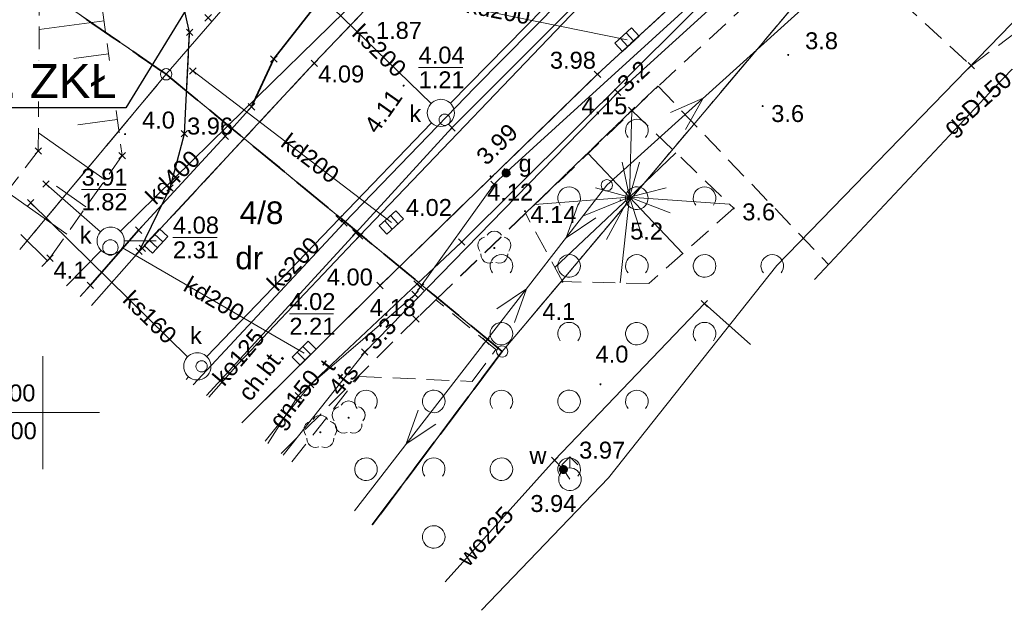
# Model space of a CAD drawing. Header units: millimetres. Extents: x 5469773 to 5470145, y 5911834 to 5911972.
# Tile 3 of 12: x 5469899 to 5469943, y 5911841 to 5911867. Entities that reach past the tile are written whole.
import ezdxf
from ezdxf import colors
from ezdxf.entities.mleader import LeaderData, LeaderLine
from ezdxf.enums import TextEntityAlignment as Align
from ezdxf.math import Vec2, Vec3

# ---------------------------------------------------------------- set-up
doc = ezdxf.new("R2010")
doc.units = ezdxf.units.MM
for name, pattern in [('PRZER1-1', [1, 0.5, -0.5]), ('PRZER2-1', [1.5, 1, -0.5]), ('PRZER3-1', [2, 1.5, -0.5]), ('PRZER3-2', [2.5, 1.5, -1])]:
    doc.linetypes.add(name, pattern=pattern)
for name, color, linetype, lineweight in [('_PROelCAD_ODNOSNIKI_SZCZEGOL', 7, 'Continuous', 13), ('GEPPGO', 8, 'Continuous', 18), ('GESDZI', 8, 'Continuous', 18), ('GESDZI_O', 86, 'Continuous', 18), ('GESJOB', 8, 'Continuous', 35), ('GESKKL', 8, 'Continuous', 18), ('GESUZY', 86, 'Continuous', 18), ('GESUZY_O', 8, 'Continuous', 18), ('GSLKRW', 8, 'Continuous', 25), ('GSPPRB', 8, 'Continuous', 20), ('GSPRDL', 8, 'Continuous', 18), ('GSPWPN', 8, 'Continuous', 13), ('GSPWPN_O', 8, 'Continuous', 13), ('GSPWPS', 8, 'Continuous', 13), ('GSPWPS_O', 8, 'Continuous', 13), ('GSSKOA', 8, 'Continuous', 18), ('GSSKOD', 8, 'Continuous', 18), ('GSSKOD_O', 8, 'Continuous', 18), ('GSSZAD', 8, 'Continuous', 18), ('GSSZSN', 8, 'Continuous', 18), ('GULEPR', 8, 'Continuous', 18), ('GULGPR', 8, 'Continuous', 18), ('GULGPR_O', 8, 'Continuous', 18), ('GULKPR', 8, 'Continuous', 18), ('GULKPR_O', 8, 'Continuous', 18), ('GULLOB', 8, 'Continuous', 35), ('GULTPR', 8, 'Continuous', 18), ('GULTPR_O', 8, 'Continuous', 18), ('GULWPR', 8, 'Continuous', 18), ('GULWPR_O', 8, 'Continuous', 18), ('GUPGZA', 8, 'Continuous', 18), ('GUPGZA_O', 8, 'Continuous', 18), ('GUPISN', 8, 'Continuous', 18), ('GUPIWZ', 8, 'Continuous', 18), ('GUPKKS', 8, 'Continuous', 18), ('GUPPRZ_O', 8, 'Continuous', 18), ('GUPWDT', 8, 'Continuous', 18), ('GUPWZA', 8, 'Continuous', 18), ('GUPWZA_O', 8, 'Continuous', 18), ('GUSIWZ', 8, 'Continuous', 18), ('GUSIWZ_O', 8, 'Continuous', 18), ('GUSKSD', 8, 'Continuous', 18), ('Ramka sekcyjna', 8, 'Continuous', 18)]:
    doc.layers.add(name, color=color, linetype=linetype, lineweight=lineweight)
doc.layers.add('_PROelCAD_PODKŁAD', color=8, linetype='Continuous')
doc.styles.add('Arial', font='arial.ttf')
doc.styles.get("Standard").update_dxf_attribs({"font": 'arial.ttf'})

# ---------------------------------------------------------------- blocks, each defined once
blk = doc.blocks.new('D_GSPPRB0')
at = {"color": 0, "lineweight": 20}
for points in [[(-0.1414, -0.1414), (0.1414, 0.1414)], [(-0.1414, 0.1414), (0.1414, -0.1414)]]:
    blk.add_lwpolyline(points, dxfattribs=at)
blk = doc.blocks.new('D_GSPRDL1')
blk.add_hatch(color=0).paths.add_polyline_path([(0, -0.045), (0.013906, -0.042798), (0.02645, -0.036406), (0.036406, -0.02645), (0.042798, -0.013906), (0.045, 0), (0.042798, 0.013906), (0.036406, 0.02645), (0.02645, 0.036406), (0.013906, 0.042798), (0, 0.045), (-0.013906, 0.042798), (-0.02645, 0.036406), (-0.036406, 0.02645), (-0.042798, 0.013906), (-0.045, 0), (-0.042798, -0.013906), (-0.036406, -0.02645), (-0.02645, -0.036406), (-0.013906, -0.042798)])
at = {"color": 0}
for points in [[(-0.635969, -0.134326), (-0.70458, -0.024001), (-0.731429, 0.103115), (-0.713292, 0.231763), (-0.652348, 0.346501), (-0.55591, 0.433559), (-0.435555, 0.482485)], [(-0.324277, 0.563333), (-0.240553, 0.662679), (-0.127956, 0.727494), (0, 0.75), (0.127956, 0.727494), (0.240553, 0.662679), (0.324277, 0.563333)], [(0.435555, 0.482485), (0.55591, 0.433559), (0.652348, 0.346501), (0.713292, 0.231763), (0.731429, 0.103115), (0.70458, -0.024001), (0.635969, -0.134326)], [(-0.068773, -0.646351), (-0.194901, -0.677512), (-0.324092, -0.663766), (-0.440839, -0.606763), (-0.531129, -0.513345), (-0.584125, -0.394725), (-0.593465, -0.265141)], [(0.593465, -0.265141), (0.584125, -0.394725), (0.531129, -0.513345), (0.440839, -0.606763), (0.324092, -0.663766), (0.194901, -0.677512), (0.068773, -0.646351)]]:
    blk.add_lwpolyline(points, dxfattribs=at)
blk = doc.blocks.new('D_GUPKKS1')
at = {"color": 0}
blk.add_lwpolyline([(0.5, -0.25), (-0.5, -0.25), (-0.5, 0.25), (0.5, 0.25)], close=True, dxfattribs=at)
for points in [[(-0.175, -0.25), (-0.175, 0.25)], [(0.175, -0.25), (0.175, 0.25)]]:
    blk.add_lwpolyline(points, dxfattribs=at)
blk = doc.blocks.new('D_GUPWZA1')
blk.add_hatch(color=0).paths.add_polyline_path([(-0.2, 0), (-0.193185, -0.051764), (-0.173205, -0.1), (-0.141421, -0.141421), (-0.1, -0.173205), (-0.051764, -0.193185), (0, -0.2), (0.051764, -0.193185), (0.1, -0.173205), (0.141421, -0.141421), (0.173205, -0.1), (0.193185, -0.051764), (0.2, 0), (0.193185, 0.051764), (0.173205, 0.1), (0.141421, 0.141421), (0.1, 0.173205), (0.051764, 0.193185), (0, 0.2), (-0.051764, 0.193185), (-0.1, 0.173205), (-0.141421, 0.141421), (-0.173205, 0.1), (-0.193185, 0.051764)])
blk = doc.blocks.new('D_GUPWDT1')
at = {"color": 0}
for points in [[(-0.353553, 0.646447), (0, 1), (0.353553, 0.646447)], [(0, 0.5), (0, 1)]]:
    blk.add_lwpolyline(points, dxfattribs=at)
blk.add_lwpolyline([(0, 0.5), (0.086824, 0.492404), (0.17101, 0.469846), (0.25, 0.433013), (0.321394, 0.383022), (0.383022, 0.321394), (0.433013, 0.25), (0.469846, 0.17101), (0.492404, 0.086824), (0.5, 0), (0.492404, -0.086824), (0.469846, -0.17101), (0.433013, -0.25), (0.377875, -0.32743), (0.309079, -0.393027), (0.229113, -0.444418), (0.140866, -0.479746), (0.047528, -0.497736), (-0.047528, -0.497736), (-0.140866, -0.479746), (-0.229113, -0.444418), (-0.309079, -0.393027), (-0.377875, -0.32743), (-0.433013, -0.25), (-0.4725, -0.163534), (-0.494911, -0.071157), (-0.499434, 0.023791), (-0.485906, 0.117879), (-0.454816, 0.207708), (-0.407288, 0.290028), (-0.34504, 0.361867), (-0.27032, 0.420627), (-0.185831, 0.464184), (-0.094626, 0.490964)], close=True, dxfattribs=at)
blk = doc.blocks.new('D_GSPWPN1')
blk.add_hatch(color=0).paths.add_polyline_path([(-0.045, 0), (-0.043467, -0.011647), (-0.038971, -0.0225), (-0.03182, -0.03182), (-0.0225, -0.038971), (-0.011647, -0.043467), (0, -0.045), (0.011647, -0.043467), (0.0225, -0.038971), (0.03182, -0.03182), (0.038971, -0.0225), (0.043467, -0.011647), (0.045, 0), (0.043467, 0.011647), (0.038971, 0.0225), (0.03182, 0.03182), (0.0225, 0.038971), (0.011647, 0.043467), (0, 0.045), (-0.011647, 0.043467), (-0.0225, 0.038971), (-0.03182, 0.03182), (-0.038971, 0.0225), (-0.043467, 0.011647)])
blk = doc.blocks.new('D_GSPWPS1')
blk.add_hatch(color=0).paths.add_polyline_path([(-0.045, 0), (-0.043467, -0.011647), (-0.038971, -0.0225), (-0.03182, -0.03182), (-0.0225, -0.038971), (-0.011647, -0.043467), (0, -0.045), (0.011647, -0.043467), (0.0225, -0.038971), (0.03182, -0.03182), (0.038971, -0.0225), (0.043467, -0.011647), (0.045, 0), (0.043467, 0.011647), (0.038971, 0.0225), (0.03182, 0.03182), (0.0225, 0.038971), (0.011647, 0.043467), (0, 0.045), (-0.011647, 0.043467), (-0.0225, 0.038971), (-0.03182, 0.03182), (-0.038971, 0.0225), (-0.043467, 0.011647)])
blk = doc.blocks.new('D_GUPGZA1')
blk.add_hatch(color=0).paths.add_polyline_path([(-0.2, 0), (-0.193185, -0.051764), (-0.173205, -0.1), (-0.141421, -0.141421), (-0.1, -0.173205), (-0.051764, -0.193185), (0, -0.2), (0.051764, -0.193185), (0.1, -0.173205), (0.141421, -0.141421), (0.173205, -0.1), (0.193185, -0.051764), (0.2, 0), (0.193185, 0.051764), (0.173205, 0.1), (0.141421, 0.141421), (0.1, 0.173205), (0.051764, 0.193185), (0, 0.2), (-0.051764, 0.193185), (-0.1, 0.173205), (-0.141421, 0.141421), (-0.173205, 0.1), (-0.193185, 0.051764)])
blk = doc.blocks.new('D_GUPIWZ1_1')
at = {"color": 0}
blk.add_lwpolyline([(0, 0.25), (0.064705, 0.241481), (0.125, 0.216506), (0.176777, 0.176777), (0.216506, 0.125), (0.241481, 0.064705), (0.25, 0), (0.241481, -0.064705), (0.216506, -0.125), (0.176777, -0.176777), (0.125, -0.216506), (0.064705, -0.241481), (0, -0.25), (-0.064705, -0.241481), (-0.125, -0.216506), (-0.176777, -0.176777), (-0.216506, -0.125), (-0.241481, -0.064705), (-0.25, 0), (-0.241481, 0.064705), (-0.216506, 0.125), (-0.176777, 0.176777), (-0.125, 0.216506), (-0.064705, 0.241481)], close=True, dxfattribs=at)
blk = doc.blocks.new('D_GEPPGO1_1')
at = {"color": 0}
blk.add_lwpolyline([(0, 0.25), (0.077254, 0.237764), (0.146946, 0.202254), (0.202254, 0.146946), (0.237764, 0.077254), (0.25, 0), (0.237764, -0.077254), (0.202254, -0.146946), (0.146946, -0.202254), (0.077254, -0.237764), (0, -0.25), (-0.077254, -0.237764), (-0.146946, -0.202254), (-0.202254, -0.146946), (-0.237764, -0.077254), (-0.25, 0), (-0.237764, 0.077254), (-0.202254, 0.146946), (-0.146946, 0.202254), (-0.077254, 0.237764)], close=True, dxfattribs=at)
blk = doc.blocks.new('D_SUEP1')
at = {"color": 0}
blk.add_lwpolyline([(-0.75, -0.5), (0.75, 0), (-0.75, 0.5)], dxfattribs=at)
blk = doc.blocks.new('D_GUPISN1')
at = {"color": 0}
blk.add_lwpolyline([(0, 0.25), (0.064705, 0.241481), (0.125, 0.216506), (0.176777, 0.176777), (0.216506, 0.125), (0.241481, 0.064705), (0.25, 0), (0.241481, -0.064705), (0.216506, -0.125), (0.176777, -0.176777), (0.125, -0.216506), (0.064705, -0.241481), (0, -0.25), (-0.064705, -0.241481), (-0.125, -0.216506), (-0.176777, -0.176777), (-0.216506, -0.125), (-0.241481, -0.064705), (-0.25, 0), (-0.241481, 0.064705), (-0.216506, 0.125), (-0.176777, 0.176777), (-0.125, 0.216506), (-0.064705, 0.241481)], close=True, dxfattribs=at)
blk = doc.blocks.new('D_GSSZAD1')
at = {"color": 0}
blk.add_lwpolyline([(0.5, 0), (0.490964, 0.094626), (0.464184, 0.185831), (0.420627, 0.27032), (0.361867, 0.34504), (0.290028, 0.407288), (0.207708, 0.454816), (0.117879, 0.485906), (0.023791, 0.499434), (-0.071157, 0.494911), (-0.163534, 0.4725), (-0.25, 0.433013), (-0.32743, 0.377875), (-0.393027, 0.309079), (-0.444418, 0.229113), (-0.479746, 0.140866), (-0.497736, 0.047528), (-0.497736, -0.047528), (-0.479746, -0.140866), (-0.444418, -0.229113), (-0.393027, -0.309079), (-0.32743, -0.377875), (-0.25, -0.433013), (-0.163534, -0.4725), (-0.071157, -0.494911), (0.023791, -0.499434), (0.117879, -0.485906), (0.207708, -0.454816), (0.290028, -0.407288), (0.361867, -0.34504), (0.420627, -0.27032), (0.464184, -0.185831), (0.490964, -0.094626)], close=True, dxfattribs=at)
blk = doc.blocks.new('D_GSSZAD2')
at = {"color": 0}
blk.add_lwpolyline([(-0.390312, -0.3125), (-0.445567, -0.226869), (-0.482312, -0.131814), (-0.49902, -0.031282), (-0.494998, 0.070549), (-0.470412, 0.169449), (-0.426283, 0.26131), (-0.364446, 0.342315), (-0.287468, 0.409099), (-0.198548, 0.458889), (-0.10138, 0.489614), (0, 0.5), (0.10138, 0.489614), (0.198548, 0.458889), (0.287468, 0.409099), (0.364446, 0.342315), (0.426283, 0.26131), (0.470412, 0.169449), (0.494998, 0.070549), (0.49902, -0.031282), (0.482312, -0.131814), (0.445567, -0.226869), (0.390312, -0.3125)], dxfattribs=at)
blk = doc.blocks.new('2504.PB.PZT.DWG.E00.v0_2025-08-14 - [PODKŁAD] PZT')
at = {"layer": 'GESDZI', "linetype": 'Continuous', "lineweight": 20, "elevation": 10.22}
for points in [[(5469949.159, 5911905.859), (5469944.32, 5911901.84), (5469914.76, 5911875.71), (5469905.46, 5911864.98), (5469920.35, 5911852.71), (5469938.97, 5911874.77), (5469961.972, 5911892.802)], [(5469876.066, 5911896.301), (5469871.05, 5911888.71), (5469905.46, 5911864.98), (5469914.76, 5911875.71), (5469881.637, 5911902.985)], [(5469961.972, 5911892.802), (5469938.97, 5911874.77), (5469920.35, 5911852.71), (5469914.594, 5911845.03)], [(5469898.979, 5911857.222), (5469905.46, 5911864.98), (5469871.05, 5911888.71), (5469866.768, 5911882.371)], [(5469914.594, 5911845.03), (5469920.35, 5911852.71), (5469905.46, 5911864.98), (5469898.979, 5911857.222)]]:
    blk.add_lwpolyline(points, dxfattribs=at)
at = {"layer": 'GESJOB', "linetype": 'PRZER3-2', "lineweight": 35, "elevation": 10.22}
for points in [[(5469914.594, 5911845.03), (5469920.35, 5911852.71), (5469905.46, 5911864.98), (5469871.05, 5911888.71), (5469870.019, 5911889.044)], [(5469870.019, 5911889.044), (5469871.05, 5911888.71), (5469905.46, 5911864.98), (5469920.35, 5911852.71), (5469914.594, 5911845.03)]]:
    blk.add_lwpolyline(points, dxfattribs=at)
at = {"layer": 'GESKKL', "linetype": 'PRZER3-1', "lineweight": 18, "elevation": 10.06}
for points in [[(5469961.972, 5911892.802), (5469938.97, 5911874.77), (5469920.35, 5911852.71), (5469914.594, 5911845.03)], [(5469898.979, 5911857.222), (5469905.46, 5911864.98), (5469889.26, 5911876.156), (5469883.465, 5911869.335)]]:
    blk.add_lwpolyline(points, dxfattribs=at)
at = {"layer": 'GESUZY', "linetype": 'PRZER1-1', "lineweight": 18, "elevation": 10.08}
for points in [[(5469876.066, 5911896.301), (5469871.05, 5911888.71), (5469889.26, 5911876.156), (5469905.46, 5911864.98), (5469920.35, 5911852.71), (5469938.97, 5911874.77), (5469961.972, 5911892.802)], [(5469961.972, 5911892.802), (5469938.97, 5911874.77), (5469920.35, 5911852.71), (5469914.594, 5911845.03)], [(5469898.979, 5911857.222), (5469905.46, 5911864.98), (5469889.26, 5911876.156), (5469883.465, 5911869.335)], [(5469914.594, 5911845.03), (5469920.35, 5911852.71), (5469905.46, 5911864.98), (5469898.979, 5911857.222)]]:
    blk.add_lwpolyline(points, dxfattribs=at)
at = {"layer": 'GSLKRW', "linetype": 'Continuous', "lineweight": 25, "elevation": 10.18}
for points in [[(5469951.602, 5911903.369), (5469949.33, 5911901.34), (5469941.73, 5911894.64), (5469935.2, 5911888.93), (5469928.65, 5911882.77), (5469922.4, 5911876.33), (5469912.02, 5911865.47)], [(5469904.26, 5911857.14), (5469905.63, 5911859.95), (5469906.27, 5911862.35), (5469906.5, 5911866.84), (5469905.85, 5911869.76), (5469904.71, 5911872.52), (5469903.29, 5911874.61), (5469901.51, 5911876.41), (5469899.61, 5911877.93), (5469892.88, 5911882.32), (5469890.53, 5911884.18), (5469888.92, 5911886.02), (5469887.68, 5911888.21), (5469887.01, 5911890.07), (5469886.67, 5911892.52), (5469886.97, 5911894.99), (5469887.73, 5911897.7)], [(5469914.94, 5911855.63), (5469924.57, 5911864.98), (5469933.79, 5911873.49), (5469941.9, 5911880.86), (5469948.69, 5911886.82), (5469958.958, 5911895.873)], [(5469912.02, 5911865.47), (5469904.26, 5911857.14), (5469902.146, 5911854.75)], [(5469908.809, 5911849.547), (5469914.94, 5911855.63)]]:
    blk.add_lwpolyline(points, dxfattribs=at)
at = {"layer": 'GSSKOA', "linetype": 'PRZER3-1', "lineweight": 18, "elevation": 10.18}
for points in [[(5469951.602, 5911903.369), (5469949.33, 5911901.34), (5469941.73, 5911894.64), (5469935.2, 5911888.93), (5469928.65, 5911882.77), (5469922.4, 5911876.33), (5469912.02, 5911865.47)], [(5469904.26, 5911857.14), (5469905.63, 5911859.95), (5469906.27, 5911862.35), (5469906.5, 5911866.84), (5469905.85, 5911869.76), (5469904.71, 5911872.52), (5469903.29, 5911874.61), (5469901.51, 5911876.41), (5469899.61, 5911877.93), (5469892.88, 5911882.32), (5469890.53, 5911884.18), (5469888.92, 5911886.02), (5469887.68, 5911888.21), (5469887.01, 5911890.07), (5469886.67, 5911892.52), (5469886.97, 5911894.99), (5469887.73, 5911897.7)], [(5469914.94, 5911855.63), (5469924.57, 5911864.98), (5469933.79, 5911873.49), (5469941.9, 5911880.86), (5469948.69, 5911886.82), (5469958.958, 5911895.873)], [(5469899.25, 5911888.21), (5469905.43, 5911883.16), (5469914.17, 5911876.02), (5469915.3, 5911875.33), (5469917.22, 5911874.71), (5469918.8, 5911874.7), (5469920.32, 5911875.11), (5469922.4, 5911876.33), (5469912.02, 5911865.47), (5469904.26, 5911857.14)], [(5469902.147, 5911854.749), (5469904.4, 5911857.28), (5469912.02, 5911865.47)], [(5469914.94, 5911855.63), (5469908.809, 5911849.547)]]:
    blk.add_lwpolyline(points, dxfattribs=at)
at = {"layer": 'GSSKOD', "linetype": 'PRZER2-1', "lineweight": 18, "elevation": 10.18}
for points in [[(5469914.94, 5911855.63), (5469924.57, 5911864.98), (5469933.79, 5911873.49), (5469941.9, 5911880.86), (5469948.69, 5911886.82), (5469958.958, 5911895.873)], [(5469960.505, 5911894.297), (5469953.651, 5911888.245), (5469951.01, 5911885.914), (5469950.22, 5911885.22), (5469947.983, 5911883.257), (5469943.019, 5911878.909), (5469942.28, 5911878.26), (5469935.56, 5911872.12), (5469934.659, 5911871.289), (5469927.25, 5911864.448), (5469926.09, 5911863.38), (5469921.38, 5911858.83), (5469917.414, 5911855.001), (5469916.53, 5911854.15)], [(5469914.94, 5911855.63), (5469908.809, 5911849.547)], [(5469910.549, 5911848.189), (5469916.53, 5911854.15)]]:
    blk.add_lwpolyline(points, dxfattribs=at)
at = {"layer": 'GSSZAD', "linetype": 'PRZER2-1', "lineweight": 18, "elevation": 10.1}
for points in [[(5469948.868, 5911870.816), (5469948.28, 5911875.29), (5469943.019, 5911878.909), (5469942.28, 5911878.26), (5469935.56, 5911872.12), (5469934.659, 5911871.289), (5469941.13, 5911865.36), (5469943.95, 5911867.46), (5469945.368, 5911867.26)], [(5469911.023, 5911847.819), (5469914.004, 5911851.6), (5469919.024, 5911851.384), (5469920.06, 5911852.795), (5469917.414, 5911855.001), (5469927.256, 5911864.453), (5469934.819, 5911856.541)]]:
    blk.add_lwpolyline(points, dxfattribs=at)
at = {"layer": 'GSSZSN', "linetype": 'PRZER2-1', "lineweight": 18, "elevation": 10.06}
for points in [[(5469915.165, 5911940.502), (5469914.75, 5911939.92), (5469910.1, 5911932.78), (5469907.85, 5911930.31), (5469904.3, 5911925.07), (5469903.13, 5911923.42), (5469902.24, 5911921.14), (5469896.85, 5911914.7), (5469888.49, 5911901.67), (5469886.67, 5911897.26), (5469885.92, 5911894.65), (5469885.72, 5911891.79), (5469886.18, 5911889.05), (5469888.08, 5911885.66), (5469890.7, 5911882.76), (5469901.65, 5911875.27), (5469903.51, 5911861.38), (5469900.31, 5911856.84), (5469899.945, 5911856.468)], [(5469897.393, 5911858.461), (5469899.79, 5911861.59), (5469899.89, 5911874.18), (5469890.14, 5911880.72), (5469886.5, 5911884.7), (5469885.04, 5911888.55), (5469884.65, 5911891.95), (5469885.056, 5911894.854), (5469885.31, 5911896.67), (5469888.68, 5911902.64), (5469895.11, 5911917.71), (5469898.96, 5911922.46), (5469898.808, 5911923.591)]]:
    blk.add_lwpolyline(points, dxfattribs=at)
at = {"layer": 'GSSZSN', "linetype": 'Continuous', "lineweight": 18, "elevation": 10.06}
for points in [[(5469902.711, 5911867.344), (5469899.833, 5911866.959)], [(5469902.906, 5911865.891), (5469901.363, 5911865.684)], [(5469903.101, 5911864.437), (5469899.809, 5911863.996)], [(5469925.995, 5911859.547), (5469926.09, 5911863.38)], [(5469903.295, 5911862.983), (5469901.546, 5911862.749)], [(5469902.752, 5911860.305), (5469899.796, 5911862.388)], [(5469925.995, 5911859.547), (5469924.139, 5911861.495)], [(5469925.995, 5911859.547), (5469928.049, 5911861.503)], [(5469925.995, 5911859.547), (5469925.657, 5911861.091)], [(5469925.995, 5911859.547), (5469926.43, 5911861.092)], [(5469901.907, 5911859.106), (5469900.602, 5911860.026)], [(5469901.062, 5911857.907), (5469898.404, 5911859.781)], [(5469925.995, 5911859.547), (5469924.477, 5911859.951)], [(5469925.995, 5911859.547), (5469927.614, 5911859.958)], [(5469925.995, 5911859.547), (5469921.779, 5911859.216)], [(5469925.995, 5911859.547), (5469922.678, 5911856.433)], [(5469925.995, 5911859.547), (5469923.946, 5911858.711)], [(5469925.995, 5911859.547), (5469924.968, 5911857.663)], [(5469925.995, 5911859.547), (5469925.581, 5911855.742)], [(5469925.995, 5911859.547), (5469930.418, 5911859.234)], [(5469925.995, 5911859.547), (5469927.788, 5911858.843)], [(5469925.995, 5911859.547), (5469928.354, 5911857.05)], [(5469925.995, 5911859.547), (5469926.561, 5911857.754)], [(5469900.197, 5911856.725), (5469899.017, 5911857.882)]]:
    blk.add_lwpolyline(points, dxfattribs=at)
at = {"layer": 'GSSZSN', "linetype": 'PRZER2-1', "lineweight": 18, "elevation": 10.06}
blk.add_lwpolyline([(5469926.09, 5911863.38), (5469930.61, 5911859.05), (5469926.847, 5911855.714), (5469923.02, 5911855.8), (5469921.38, 5911858.83)], close=True, dxfattribs=at)
at = {"layer": 'GULEPR', "linetype": 'Continuous', "lineweight": 18, "elevation": 10.14}
for points in [[(5469919.625, 5911853.158), (5469924.986, 5911860.065), (5469952.812, 5911885.168), (5469961.601, 5911893.179)], [(5469901.649, 5911855.138), (5469902.1, 5911855.64), (5469904.24, 5911858.08), (5469908.08, 5911862.24), (5469909.24, 5911863.54), (5469910.23, 5911865.66), (5469913.35, 5911869.65), (5469917.12, 5911873.55), (5469920.92, 5911875.44), (5469923.79, 5911878.07), (5469923.71, 5911879.52), (5469921.88, 5911878.66), (5469919.87, 5911877.01), (5469918.31, 5911876.95), (5469916.52, 5911877.94)], [(5469913.798, 5911845.652), (5469919.625, 5911853.158)]]:
    blk.add_lwpolyline(points, dxfattribs=at)
at = {"layer": 'GULGPR', "linetype": 'Continuous', "lineweight": 18, "elevation": 10.14}
for points in [[(5469913.339, 5911858.397), (5469919.134, 5911864.395), (5469928.084, 5911873.455), (5469937.824, 5911882.683), (5469947.983, 5911892.579), (5469955.65, 5911899.245)], [(5469914.028, 5911857.823), (5469924.376, 5911868.65), (5469929.354, 5911873.562), (5469945.721, 5911889.287), (5469956.217, 5911898.666)], [(5469959.422, 5911895.4), (5469946.45, 5911884), (5469937.86, 5911876.43), (5469920.57, 5911860.67), (5469919.99, 5911860.11), (5469916.733, 5911855.568)], [(5469934.186, 5911855.898), (5469942.155, 5911864.391), (5469964.066, 5911887.115), (5469965.784, 5911888.917)], [(5469913.339, 5911858.397), (5469906.66, 5911851.225)], [(5469907.355, 5911850.683), (5469908.65, 5911852.167), (5469914.028, 5911857.823)], [(5469916.733, 5911855.568), (5469916.49, 5911855.23), (5469911.86, 5911851.24), (5469909.851, 5911848.733)]]:
    blk.add_lwpolyline(points, dxfattribs=at)
at = {"layer": 'GULKPR', "linetype": 'Continuous', "lineweight": 18, "elevation": 10.14}
for points in [[(5469913.858, 5911857.964), (5469918.12, 5911862.61), (5469929.09, 5911873.61), (5469953.63, 5911896.46), (5469956.211, 5911898.673)], [(5469928.02, 5911873.862), (5469918.052, 5911863.7)], [(5469909.431, 5911871.232), (5469917.198, 5911863.69)], [(5469914.019, 5911868.408), (5469908.186, 5911862.692)], [(5469925.88, 5911866.51), (5469915.042, 5911868.716)], [(5469915.44, 5911858.42), (5469906.64, 5911865.13)], [(5469908.186, 5911862.692), (5469903.43, 5911858.031)], [(5469917.212, 5911862.836), (5469913.12, 5911858.58)], [(5469900.14, 5911860.12), (5469902.547, 5911858.007)], [(5469899.46, 5911859.29), (5469906.41, 5911852.472)], [(5469913.12, 5911858.58), (5469907.258, 5911852.484)], [(5469907.252, 5911850.763), (5469913.858, 5911857.964)], [(5469905.01, 5911857.6), (5469903.602, 5911857.607)], [(5469902.58, 5911857.179), (5469901.047, 5911855.608)], [(5469911.57, 5911852.63), (5469903.518, 5911857.303)], [(5469906.451, 5911851.59), (5469906.348, 5911851.468)]]:
    blk.add_lwpolyline(points, dxfattribs=at)
at = {"layer": 'GULLOB', "linetype": 'Continuous', "lineweight": 35, "elevation": 10.12}
for points in [[(5469908.08, 5911862.24), (5469909.24, 5911863.54), (5469910.23, 5911865.66), (5469913.35, 5911869.65), (5469917.12, 5911873.55), (5469920.92, 5911875.44), (5469923.79, 5911878.07)], [(5469902.1, 5911855.64), (5469904.24, 5911858.08)]]:
    blk.add_lwpolyline(points, dxfattribs=at)
at = {"layer": 'GULTPR', "linetype": 'Continuous', "lineweight": 18, "elevation": 10.14}
for points in [[(5469916.578, 5911855.698), (5469918.55, 5911857.55), (5469940.85, 5911879.71), (5469959.516, 5911895.304)], [(5469960.201, 5911894.607), (5469951.79, 5911887.3), (5469938.48, 5911876), (5469925.47, 5911864.18), (5469914.26, 5911852.68)], [(5469919.437, 5911841.249), (5469925.054, 5911847.12), (5469932.524, 5911856.52), (5469950.829, 5911875.369), (5469965.523, 5911889.183)], [(5469909.971, 5911848.64), (5469911.31, 5911850.75), (5469916.578, 5911855.698)], [(5469914.26, 5911852.68), (5469910.643, 5911848.116)]]:
    blk.add_lwpolyline(points, dxfattribs=at)
at = {"layer": 'GULWPR', "linetype": 'Continuous', "lineweight": 18, "elevation": 10.14}
for points in [[(5469931.357, 5911853.024), (5469929.31, 5911854.83), (5469922.67, 5911847.89), (5469917.82, 5911842.512)], [(5469923.35, 5911847.05), (5469923.06, 5911847.48), (5469922.67, 5911847.89)]]:
    blk.add_lwpolyline(points, dxfattribs=at)
at = {"layer": 'GUPPRZ_O', "linetype": 'Continuous', "lineweight": 13, "elevation": 10.8, "flags": 128}
for points in [[(5469916.645, 5911865.283), (5469918.605, 5911865.283)], [(5469901.712, 5911859.879), (5469903.672, 5911859.879)], [(5469905.76, 5911857.756), (5469907.72, 5911857.756)], [(5469910.92, 5911854.372), (5469912.88, 5911854.372)]]:
    blk.add_lwpolyline(points, dxfattribs=at)
at = {"layer": 'GUSIWZ', "linetype": 'Continuous', "lineweight": 18, "elevation": 10.16}
blk.add_lwpolyline([(5469902.99, 5911856.968, -1), (5469902.99, 5911857.652, -1)], format="xyb", close=True, dxfattribs=at)
at = {"layer": 'GUSKSD', "linetype": 'Continuous', "lineweight": 18, "elevation": 10.14}
for points in [[(5469918.232, 5911863.27, 0.57735), (5469917.329, 5911863.792, 1.732051)], [(5469903.602, 5911857.61, 0.57735), (5469902.699, 5911858.131, 1.732051)], [(5469907.443, 5911852.05, 0.57735), (5469906.539, 5911852.572, 1.732051)]]:
    blk.add_lwpolyline(points, format="xyb", close=True, dxfattribs=at)
at = {"layer": 'Ramka sekcyjna', "linetype": 'Continuous', "lineweight": 18, "elevation": 100, "flags": 128}
for points in [[(5469900, 5911847.5), (5469900, 5911852.5)], [(5469902.5, 5911850), (5469897.5, 5911850)]]:
    blk.add_lwpolyline(points, dxfattribs=at)
at = {"layer": 'GEPPGO', "linetype": 'Continuous', "lineweight": 18}
for p in [(5469905.46, 5911864.98, 10.24), (5469920.35, 5911852.71, 10.24)]:
    blk.add_blockref('D_GEPPGO1_1', p, dxfattribs=at)
at = {"layer": 'GSPPRB', "linetype": 'Continuous', "lineweight": 20}
for p in [(5469907.32, 5911867.48, 10.28), (5469906.5, 5911866.84, 10.28), (5469910.23, 5911865.66, 10.28), (5469906.64, 5911865.13, 10.28), (5469912.02, 5911865.47, 10.28), (5469941.13, 5911865.36, 10.28), (5469924.57, 5911864.98, 10.28), (5469925.47, 5911864.18, 10.28), (5469909.24, 5911863.54, 10.28), (5469926.09, 5911863.38, 10.28), (5469908.186, 5911862.692, 10.28), (5469918.12, 5911862.61, 10.28), (5469906.27, 5911862.35, 10.28), (5469908.08, 5911862.24, 10.28), (5469899.79, 5911861.59, 10.28), (5469903.51, 5911861.38, 10.28), (5469920.57, 5911860.67, 10.28), (5469900.14, 5911860.12, 10.28), (5469905.63, 5911859.95, 10.28), (5469919.99, 5911860.11, 10.28), (5469899.46, 5911859.29, 10.28), (5469913.12, 5911858.58, 10.28), (5469913.339, 5911858.397, 10.28), (5469904.24, 5911858.08, 10.28), (5469913.858, 5911857.964, 10.28), (5469914.028, 5911857.823, 10.28), (5469904.4, 5911857.28, 10.28), (5469918.55, 5911857.55, 10.28), (5469900.31, 5911856.84, 10.28), (5469904.26, 5911857.14, 10.28), (5469902.1, 5911855.64, 10.28), (5469914.94, 5911855.63, 10.28), (5469916.578, 5911855.698, 10.28), (5469916.733, 5911855.568, 10.28), (5469916.49, 5911855.23, 10.28), (5469929.31, 5911854.83, 10.28), (5469916.53, 5911854.15, 10.28), (5469919.625, 5911853.158, 10.28), (5469914.26, 5911852.68, 10.28), (5469911.86, 5911851.24, 10.28), (5469911.31, 5911850.75, 10.28), (5469922.67, 5911847.89, 10.28)]:
    blk.add_blockref('D_GSPPRB0', p, dxfattribs=at)
at = {"layer": 'GSPRDL', "linetype": 'Continuous', "lineweight": 18}
for p in [(5469920, 5911857.29, 10.12), (5469913.542, 5911849.772, 10.12), (5469912.29, 5911849.13, 10.12)]:
    blk.add_blockref('D_GSPRDL1', p, dxfattribs=at)
at = {"layer": 'GSPWPN', "linetype": 'Continuous', "lineweight": 13}
for p in [(5469933.02, 5911865.84, 10.08), (5469931.89, 5911863.57, 10.08), (5469903.64, 5911862.33, 10.08), (5469925.59, 5911859.4, 10.08), (5469930.61, 5911859.05, 10.08), (5469900.31, 5911856.84, 10.08), (5469923.02, 5911855.8, 10.08), (5469924.703, 5911851.258, 10.08)]:
    blk.add_blockref('D_GSPWPN1', p, dxfattribs=at)
at = {"layer": 'GSPWPS', "linetype": 'Continuous', "lineweight": 13}
for p in [(5469912.02, 5911865.47, 10.08), (5469924.57, 5911864.98, 10.08), (5469915.98, 5911864.48, 10.08), (5469926.09, 5911863.38, 10.08), (5469906.27, 5911862.35, 10.08), (5469919.83, 5911860.46, 10.08), (5469921.36, 5911858.92, 10.08), (5469914.94, 5911855.63, 10.08), (5469916.53, 5911854.15, 10.08)]:
    blk.add_blockref('D_GSPWPS1', p, dxfattribs=at)
at = {"layer": 'GSSZAD', "linetype": 'Continuous', "lineweight": 18}
for name, p in [('D_GSSZAD2', (5469926.314, 5911862.496, 10.1)), ('D_GSSZAD2', (5469923.314, 5911859.496, 10.1)), ('D_GSSZAD1', (5469926.314, 5911859.496, 10.1)), ('D_GSSZAD2', (5469929.314, 5911859.496, 10.1)), ('D_GSSZAD2', (5469920.314, 5911856.496, 10.1)), ('D_GSSZAD1', (5469923.314, 5911856.496, 10.1)), ('D_GSSZAD2', (5469926.314, 5911856.496, 10.1)), ('D_GSSZAD1', (5469929.314, 5911856.496, 10.1)), ('D_GSSZAD2', (5469932.314, 5911856.496, 10.1)), ('D_GSSZAD1', (5469920.314, 5911853.496, 10.1)), ('D_GSSZAD2', (5469923.314, 5911853.496, 10.1)), ('D_GSSZAD1', (5469926.314, 5911853.496, 10.1)), ('D_GSSZAD2', (5469929.314, 5911853.496, 10.1)), ('D_GSSZAD2', (5469914.314, 5911850.496, 10.1)), ('D_GSSZAD1', (5469917.314, 5911850.496, 10.1)), ('D_GSSZAD2', (5469920.314, 5911850.496, 10.1)), ('D_GSSZAD1', (5469923.314, 5911850.496, 10.1)), ('D_GSSZAD2', (5469926.314, 5911850.496, 10.1)), ('D_GSSZAD1', (5469914.314, 5911847.496, 10.1)), ('D_GSSZAD2', (5469917.314, 5911847.496, 10.1)), ('D_GSSZAD1', (5469920.314, 5911847.496, 10.1)), ('D_GSSZAD2', (5469923.314, 5911847.496, 10.1)), ('D_GSSZAD1', (5469917.314, 5911844.496, 10.1))]:
    blk.add_blockref(name, p, dxfattribs=at)
at = {"layer": 'GULEPR', "linetype": 'Continuous', "lineweight": 18}
for p, rotation in [((5469928.699, 5911863.414, 10.14), 42.05597084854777), ((5469923.646, 5911858.338, 10.14), 232.1768755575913), ((5469920.965, 5911854.885, 10.14), 52.17687557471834), ((5469916.559, 5911849.209, 10.14), 232.1768756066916)]:
    blk.add_blockref('D_SUEP1', p, dxfattribs=dict(at, rotation=rotation))
at = {"layer": 'GUPGZA', "linetype": 'Continuous', "lineweight": 18}
blk.add_blockref('D_GUPGZA1', (5469920.52, 5911860.61, 10.16), dxfattribs=at)
at = {"layer": 'GUPISN', "linetype": 'Continuous', "lineweight": 18}
blk.add_blockref('D_GUPISN1', (5469924.986, 5911860.065, 10.16), dxfattribs=at)
at = {"layer": 'GUPIWZ', "linetype": 'Continuous', "lineweight": 18}
for p in [(5469917.8, 5911862.97, 10.18), (5469907.03, 5911852.05, 10.18)]:
    blk.add_blockref('D_GUPIWZ1_1', p, dxfattribs=at)
at = {"layer": 'GUPKKS', "linetype": 'Continuous', "lineweight": 18}
for p, rotation in [((5469925.88, 5911866.51, 10.16), 42.41368887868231), ((5469915.44, 5911858.42, 10.16), 42.56362519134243), ((5469905.01, 5911857.6, 10.16), 47.14266597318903), ((5469911.57, 5911852.63, 10.16), 44.80010233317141)]:
    blk.add_blockref('D_GUPKKS1', p, dxfattribs=dict(at, rotation=rotation))
at = {"layer": 'GUPWDT', "linetype": 'Continuous', "lineweight": 18}
blk.add_blockref('D_GUPWDT1', (5469923.35, 5911847.05, 10.16), dxfattribs=at)
at = {"layer": 'GUPWZA', "linetype": 'Continuous', "lineweight": 18}
blk.add_blockref('D_GUPWZA1', (5469923.06, 5911847.48, 10.16), dxfattribs=at)
at = {"layer": 'GESDZI_O', "linetype": 'Continuous', "lineweight": 0, "style": 'Arial'}
blk.add_text('4/8', height=1, dxfattribs=at).set_placement((5469909.685, 5911858.351, 10.8), align=Align.CENTER)
at = {"layer": 'GESUZY_O', "linetype": 'Continuous', "lineweight": 0, "style": 'Arial'}
blk.add_text('dr', height=1, dxfattribs=at).set_placement((5469909.143, 5911856.349, 10.8), align=Align.CENTER)
at = {"layer": 'GSPWPN_O', "linetype": 'Continuous', "lineweight": 0, "style": 'Arial'}
for s, p in [('3.8', (5469933.77, 5911866.09, 10.8)), ('3.6', (5469932.268, 5911862.868, 10.8)), ('4.0', (5469904.39, 5911862.58, 10.8)), ('3.6', (5469930.985, 5911858.515, 10.8)), ('5.2', (5469926.017, 5911857.664, 10.8)), ('4.1', (5469900.468, 5911855.934, 10.8)), ('4.1', (5469922.126, 5911854.108, 10.8)), ('4.0', (5469924.485, 5911852.216, 10.8))]:
    blk.add_text(s, height=0.75, dxfattribs=at).set_placement(p)
at = {"layer": 'GSPWPS_O', "linetype": 'Continuous', "lineweight": 0, "style": 'Arial'}
for s, p in [('3.98', (5469922.462, 5911865.229, 10.8)), ('4.09', (5469912.196, 5911864.62, 10.8)), ('4.15', (5469923.856, 5911863.212, 10.8)), ('3.96', (5469906.386, 5911862.314, 10.8)), ('4.14', (5469921.599, 5911858.401, 10.8)), ('4.00', (5469912.578, 5911855.63, 10.8)), ('4.18', (5469914.485, 5911854.276, 10.8)), ('x=5911850.00', (5469892.996, 5911850.498, -89.2)), ('y=5469900.00', (5469893.056, 5911848.822, -89.2))]:
    blk.add_text(s, height=0.75, dxfattribs=at).set_placement(p)
for s, rotation, p in [('4.11', 54.9645, (5469914.798, 5911862.298, 10.8)), ('3.99', 44.2693, (5469919.65, 5911860.906, 10.8))]:
    blk.add_text(s, height=0.75, rotation=rotation, dxfattribs=at).set_placement(p)
at = {"layer": 'GSSKOD_O', "linetype": 'Continuous', "lineweight": 0, "style": 'Arial'}
blk.add_text('ch.bt.', height=0.75, rotation=52.398, dxfattribs=at).set_placement((5469909.964, 5911851.466, 10.8), align=Align.CENTER)
at = {"layer": 'GULGPR_O', "linetype": 'Continuous', "lineweight": 0, "style": 'Arial'}
for s, rotation, p in [('gsD150', 41.6503, (5469941.649, 5911863.425, 10.8)), ('gn150', 52.2474, (5469911.455, 5911850.378, 10.8))]:
    blk.add_text(s, height=0.75, rotation=rotation, dxfattribs=at).set_placement(p, align=Align.CENTER)
at = {"layer": 'GULKPR_O', "linetype": 'Continuous', "lineweight": 0, "style": 'Arial'}
for s, rotation, p in [('kd200', 349.1282, (5469920.109, 5911867.444, 10.8)), ('ks200', 315.842, (5469914.646, 5911865.759, 10.8)), ('kd200', 322.6745, (5469911.617, 5911860.966, 10.8)), ('kd400', 44.4187, (5469906.013, 5911860.152, 10.8)), ('ks200', 46.1192, (5469911.36, 5911856.327, 10.8)), ('kd200', 329.868, (5469907.397, 5911854.713, 10.8)), ('ks160', 315.5486, (5469904.475, 5911853.959, 10.8)), ('ko125', 49.5977, (5469908.951, 5911852.211, 10.8))]:
    blk.add_text(s, height=0.75, rotation=rotation, dxfattribs=at).set_placement(p, align=Align.CENTER)
at = {"layer": 'GULTPR_O', "linetype": 'Continuous', "lineweight": 0, "style": 'Arial'}
for s, rotation, p in [('t', 54.2963, (5469912.914, 5911851.884, 10.8)), ('4ts', 51.3274, (5469913.597, 5911851.24, 10.8))]:
    blk.add_text(s, height=0.75, rotation=rotation, dxfattribs=at).set_placement(p, align=Align.CENTER)
at = {"layer": 'GULWPR_O', "linetype": 'Continuous', "lineweight": 0, "style": 'Arial'}
blk.add_text('wo225', height=0.75, rotation=47.9543, dxfattribs=at).set_placement((5469919.886, 5911844.278, 10.8), align=Align.CENTER)
at = {"layer": 'GUPGZA_O', "linetype": 'Continuous', "lineweight": 0, "style": 'Arial'}
blk.add_text('g', height=0.75, dxfattribs=at).set_placement((5469921.657, 5911860.664, 10.8), align=Align.RIGHT)
at = {"layer": 'GUPPRZ_O', "linetype": 'Continuous', "lineweight": 0, "style": 'Arial'}
for s, p in [('1.87', (5469914.754, 5911866.55, 10.8)), ('4.04', (5469916.645, 5911865.456, 10.8)), ('1.21', (5469916.645, 5911864.361, 10.8)), ('3.91', (5469901.712, 5911860.052, 10.8)), ('4.12', (5469919.681, 5911859.386, 10.8)), ('1.82', (5469901.712, 5911858.957, 10.8)), ('4.02', (5469916.08, 5911858.708, 10.8)), ('4.08', (5469905.76, 5911857.928, 10.8)), ('2.31', (5469905.76, 5911856.833, 10.8)), ('4.02', (5469910.92, 5911854.544, 10.8)), ('2.21', (5469910.92, 5911853.449, 10.8)), ('3.97', (5469923.757, 5911847.965, 10.8)), ('3.94', (5469921.595, 5911845.602, 10.8))]:
    blk.add_text(s, height=0.75, dxfattribs=at).set_placement(p)
for s, rotation, p in [('3.2', 42.2562, (5469925.869, 5911864.119, 10.8)), ('3.3', 45.7316, (5469914.711, 5911852.723, 10.8))]:
    blk.add_text(s, height=0.75, rotation=rotation, dxfattribs=at).set_placement(p)
at = {"layer": 'GUPWZA_O', "linetype": 'Continuous', "lineweight": 0, "style": 'Arial'}
blk.add_text('w', height=0.75, dxfattribs=at).set_placement((5469922.31, 5911847.73, 10.8), align=Align.RIGHT)
at = {"layer": 'GUSIWZ_O', "linetype": 'Continuous', "lineweight": 0, "style": 'Arial'}
for p in [(5469916.497, 5911862.862, 10.8), (5469901.891, 5911857.488, 10.8), (5469906.78, 5911853.044, 10.8)]:
    blk.add_text('k', height=0.75, dxfattribs=at).set_placement(p, align=Align.CENTER)

msp = doc.modelspace()

# ---------------------------------------------------------------- leaders
at = {"layer": '_PROelCAD_ODNOSNIKI_SZCZEGOL', "lineweight": 18}
ml = msp.add_multileader_mtext('Standard', dxfattribs=at)
ml.set_content('punkt zasilania: stacja\\Ptransformatorowa ANWIM', color=256)
ml.set_leader_properties()
ml.build(insert=Vec2(0, 0))
ml.multileader.update_dxf_attribs({"text_left_attachment_type": 6, "text_right_attachment_type": 6, "dogleg_length": 1, "arrow_head_size": 2})
ctx = ml.context
ctx.base_point, ctx.char_height, ctx.arrow_head_size, ctx.landing_gap_size, ctx.plane_origin = Vec3(5469877.625, 5911871.359, 10.1), 1.5, 2, 0.4, Vec3(5469945.572, 5911864.47, 10.1)
ctx.left_attachment, ctx.right_attachment, ctx.text_align_type = 6, 6, 2
notes = []
notes.append((ctx, [(0, (1, 1, 0), (5469902.333, 5911871.359, 10.1), (-1, 0), 0, [(0, [(5469911.714, 5911880.087, 10.1)], 256, [])])]))
ctx.mtext.insert, ctx.mtext.alignment, ctx.mtext.flow_direction = Vec3(5469901.933, 5911873.159, 10.1), 3, 5
ctx.mtext.has_bg_fill, ctx.mtext.bg_color, ctx.mtext.bg_scale_factor, ctx.mtext.bg_transparency, ctx.mtext.use_window_bg_color = 1, -939524096, 1.1, 0, 1
for ctx, leaders in notes:
    for number, flags, end, landing, length, lines in leaders:
        leader = LeaderData()
        leader.index, (leader.has_last_leader_line, leader.has_dogleg_vector, leader.attachment_direction) = number, flags
        leader.last_leader_point, leader.dogleg_vector, leader.dogleg_length = Vec3(end), Vec3(landing), length
        for number, points, colour, breaks in lines:
            line = LeaderLine()
            line.index, line.vertices, line.color, line.breaks = number, Vec3.list(points), colors.encode_raw_color(colour), breaks
            leader.lines.append(line)
        ctx.leaders.append(leader)

# ---------------------------------------------------------------- next in the draw order: block references
at = {"layer": '_PROelCAD_PODKŁAD'}
msp.add_blockref('2504.PB.PZT.DWG.E00.v0_2025-08-14 - [PODKŁAD] PZT', (0, 0), dxfattribs=at)

# ---------------------------------------------------------------- next in the draw order: leaders
at = {"layer": '_PROelCAD_ODNOSNIKI_SZCZEGOL', "lineweight": 18}
ml = msp.add_multileader_mtext('Standard', dxfattribs=at)
ml.set_content('punkt zasilania: stacja\\Ptransformatorowa ANWIM', color=256)
ml.set_leader_properties()
ml.build(insert=Vec2(0, 0))
ml.multileader.update_dxf_attribs({"text_left_attachment_type": 6, "text_right_attachment_type": 6, "dogleg_length": 1, "arrow_head_size": 2})
ctx = ml.context
ctx.base_point, ctx.char_height, ctx.arrow_head_size, ctx.landing_gap_size, ctx.plane_origin = Vec3(5469877.625, 5911871.359, 10.1), 1.5, 2, 0.4, Vec3(5469945.572, 5911864.47, 10.1)
ctx.left_attachment, ctx.right_attachment, ctx.text_align_type = 6, 6, 2
notes = []
notes.append((ctx, [(0, (1, 1, 0), (5469902.333, 5911871.359, 10.1), (-1, 0), 0, [(0, [(5469911.714, 5911880.087, 10.1)], 256, [])])]))
ctx.mtext.insert, ctx.mtext.alignment, ctx.mtext.flow_direction = Vec3(5469901.933, 5911873.159, 10.1), 3, 5
ctx.mtext.has_bg_fill, ctx.mtext.bg_color, ctx.mtext.bg_scale_factor, ctx.mtext.bg_transparency, ctx.mtext.use_window_bg_color = 1, -939524096, 1.1, 0, 1
for ctx, leaders in notes:
    for number, flags, end, landing, length, lines in leaders:
        leader = LeaderData()
        leader.index, (leader.has_last_leader_line, leader.has_dogleg_vector, leader.attachment_direction) = number, flags
        leader.last_leader_point, leader.dogleg_vector, leader.dogleg_length = Vec3(end), Vec3(landing), length
        for number, points, colour, breaks in lines:
            line = LeaderLine()
            line.index, line.vertices, line.color, line.breaks = number, Vec3.list(points), colors.encode_raw_color(colour), breaks
            leader.lines.append(line)
        ctx.leaders.append(leader)

# ---------------------------------------------------------------- next in the draw order: leaders
ml = msp.add_multileader_mtext('Standard', dxfattribs=at)
ml.set_content('proj. ZKŁ', color=256)
ml.set_leader_properties()
ml.build(insert=Vec2(0, 0))
ml.multileader.update_dxf_attribs({"text_left_attachment_type": 6, "text_right_attachment_type": 6, "dogleg_length": 0, "arrow_head_size": 2})
ctx = ml.context
ctx.base_point, ctx.char_height, ctx.arrow_head_size, ctx.landing_gap_size, ctx.plane_origin = Vec3(5469894.578, 5911863.49), 1.5, 2, 0.4, Vec3(5469929.018, 5911856.212)
ctx.left_attachment, ctx.right_attachment, ctx.text_align_type = 6, 6, 2
notes = []
notes.append((ctx, [(1, (1, 1, 0), (5469903.667, 5911863.49), (-1, 0), 0, [(0, [(5469912.798, 5911878.375)], 0, [])])]))
ctx.mtext.insert, ctx.mtext.alignment, ctx.mtext.flow_direction = Vec3(5469903.267, 5911865.431), 3, 5
ctx.mtext.has_bg_fill, ctx.mtext.bg_color, ctx.mtext.bg_scale_factor, ctx.mtext.bg_transparency, ctx.mtext.use_window_bg_color = 1, -939524096, 1.1, 0, 1
for ctx, leaders in notes:
    for number, flags, end, landing, length, lines in leaders:
        leader = LeaderData()
        leader.index, (leader.has_last_leader_line, leader.has_dogleg_vector, leader.attachment_direction) = number, flags
        leader.last_leader_point, leader.dogleg_vector, leader.dogleg_length = Vec3(end), Vec3(landing), length
        for number, points, colour, breaks in lines:
            line = LeaderLine()
            line.index, line.vertices, line.color, line.breaks = number, Vec3.list(points), colors.encode_raw_color(colour), breaks
            leader.lines.append(line)
        ctx.leaders.append(leader)

doc.saveas('drawing.dxf')
